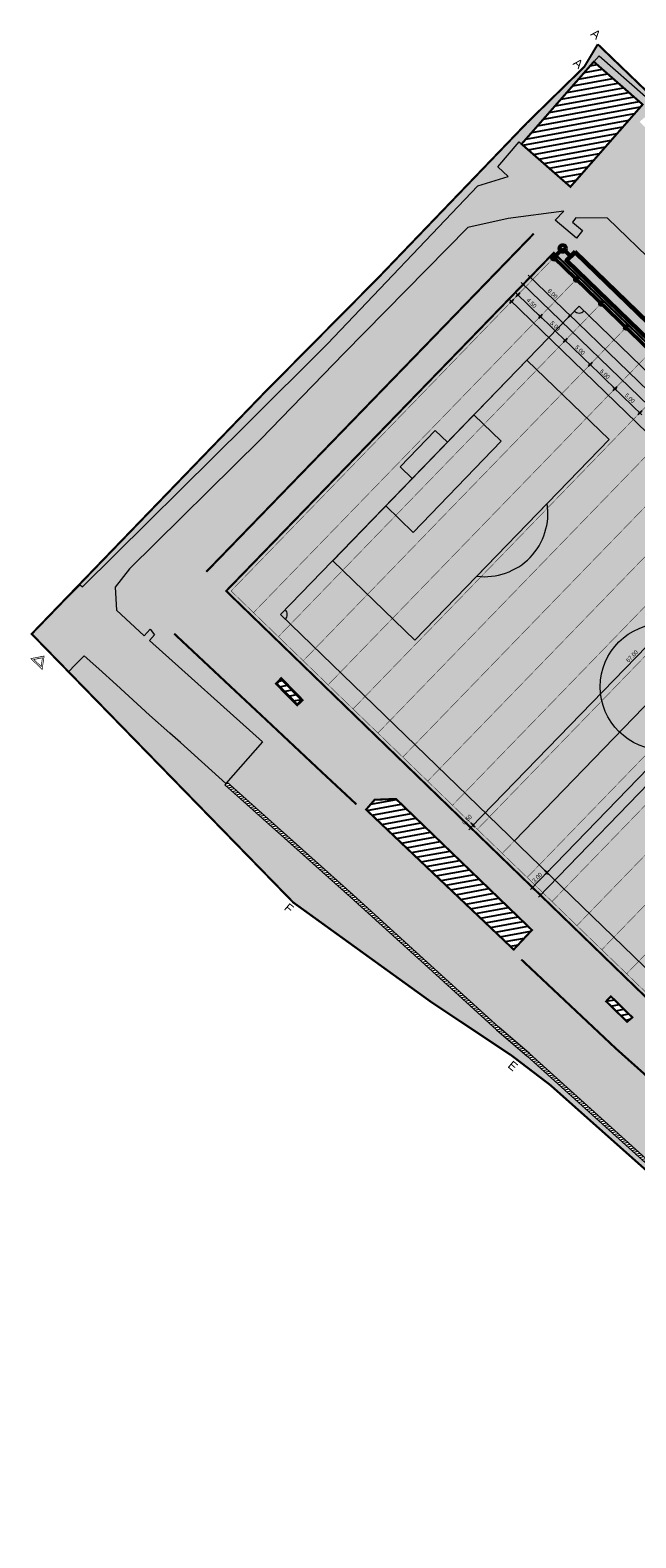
# Model space of a CAD drawing. Header units: metres. Extents: x 7426999 to 7429100, y 5539936 to 5541998.
# Tile 1 of 15: x 7427172 to 7427260, y 5541238 to 5541456. Entities that reach past the tile are written whole.
import ezdxf

# ---------------------------------------------------------------- set-up
doc = ezdxf.new("R2010")
doc.units = ezdxf.units.M
doc.header["$PDSIZE"] = 0.75
for name, pattern in [('CONTINOUS', [0]), ('DASHED', [0.75, 0.5, -0.25]), ('DASHED2', [0.375, 0.25, -0.125])]:
    doc.linetypes.add(name, pattern=pattern)
doc.layers.get('0').update_dxf_attribs({"linetype": 'CONTINUOUS'})
doc.layers.get('Defpoints').update_dxf_attribs({"linetype": 'CONTINUOUS'})
for name, color, linetype, lineweight in [('__OPISY', 7, 'CONTINUOUS', 5), ('_PZT_NAWIERZCHNIE_L', 7, 'CONTINUOUS', 9), ('A_boisko_L', 67, 'CONTINUOUS', 9), ('A_drenaż', 6, 'DASHED', 9), ('A_granica terenu do wniosku o ULICP', 151, 'DASHED2', 40), ('A_mur oporowy', 2, 'CONTINUOUS', 9), ('A_teren podlegający przekształceniu', 1, 'DASHED2', 70), ('A_WYMIAROWANIE', 255, 'CONTINUOUS', 0), ('A_WYMIAROWANIE_drenaż', 4, 'CONTINUOUS', 0)]:
    doc.layers.add(name, color=color, linetype=linetype, lineweight=lineweight)
doc.layers.add('__SANITARNE', color=104, linetype='CONTINUOUS')
doc.layers.add('A_inne obiekty infrastruktury boiska', color=33, linetype='CONTINUOUS')
for name, color, linetype, lineweight, transparency in [('A_boisko_H', 67, 'CONTINUOUS', 9, 0.5), ('A_chodniki_H', 253, 'CONTINUOUS', 9, 0.3), ('A_tereny zielone', 63, 'CONTINUOUS', 9, 0.7)]:
    doc.layers.add(name, color=color, linetype=linetype, lineweight=lineweight, transparency=transparency)
for name, color, linetype, lineweight, true_color in [('A_piłkochwyty nowoprojektowane', 7, 'DASHED2', 9, 0x1384f3), ('A_piłkochwyty wymiana', 7, 'DASHED2', 9, 0xed84ff), ('IS_KD_inst_wewn', 7, 'CONTINOUS', 50, 0x00c431)]:
    doc.layers.add(name, color=color, linetype=linetype, lineweight=lineweight, true_color=true_color)
doc.styles.add('Arial', font='arial.ttf')
doc.styles.add('century gothic', font='GOTHIC.TTF')
doc.dimstyles.new('DUO PZT', dxfattribs={"dimtxt": 0.6, "dimasz": 0.4, "dimexe": 0.4, "dimexo": 0, "dimgap": 0, "dimtad": 0, "dimrnd": 0.05, "dimzin": 1, "dimdsep": 46, "dimtxsty": 'century gothic', "dimblk1": 'ARCHTICK', "dimblk2": 'ARCHTICK', "dimsah": 1, "dimcen": 0, "dimdle": 0.4, "dimclrd": 256, "dimclre": 256, "dimclrt": 7, "dimazin": 0, "dimtfac": 1, "dimtmove": 0, "dimatfit": 3, "dimldrblk": 'ARCHTICK', "dimfxl": 0.4, "dimfxlon": 1, "dimtvp": 0.8, "dimtolj": 1, "dimlwd": 15, "dimarcsym": 0})
pattern_1 = [(10.3329, (7427118.9615, 5541381.5784), (-0.1423725, 0.780877), [])]

# ---------------------------------------------------------------- blocks, each defined once
blk = doc.blocks.new('_ArchTick')
at = {"color": 0, "const_width": 0.15}
blk.add_lwpolyline([(-0.5, -0.5), (0.5, 0.5)], dxfattribs=at)
blk = doc.blocks.new('*D15')
at = {"layer": 'A_WYMIAROWANIE', "lineweight": 15, "transparency": 16777216}
blk.add_line((7427293.7, 5541379.82), (7427245.84, 5541330.39), dxfattribs=at)
at = {"layer": 'A_WYMIAROWANIE', "lineweight": -2, "transparency": 16777216}
for p, q in [((7427293.42, 5541379.53), (7427293.71, 5541379.25)), ((7427245.83, 5541330.95), (7427246.41, 5541330.39))]:
    blk.add_line(p, q, dxfattribs=at)
at = {"layer": 'Defpoints', "color": 0, "transparency": 16777216}
for p in [(7427293.42, 5541379.53), (7427240.08, 5541336.52), (7427246.12, 5541330.67)]:
    blk.add_point(p, dxfattribs=at)
at = {"layer": 'A_WYMIAROWANIE', "lineweight": 15, "transparency": 16777216, "xscale": 0.4, "yscale": 0.4, "zscale": 0.4}
for p, rotation in [((7427293.42, 5541379.53), 45.92908439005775), ((7427246.12, 5541330.67), 225.9290843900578)]:
    blk.add_blockref('_ArchTick', p, dxfattribs=dict(at, rotation=rotation))
at = {"layer": 'A_WYMIAROWANIE', "color": 7, "transparency": 16777216, "insert": (7427269.41, 5541355.45), "char_height": 0.6, "attachment_point": 5, "rotation": 45.9291, "style": 'century gothic'}
blk.add_mtext('\\A1;68.00', dxfattribs=at)
blk = doc.blocks.new('*D17')
at = {"layer": 'A_WYMIAROWANIE', "lineweight": 15, "transparency": 16777216}
blk.add_line((7427290.48, 5541378.76), (7427246.8, 5541333.63), dxfattribs=at)
at = {"layer": 'A_WYMIAROWANIE', "lineweight": -2, "transparency": 16777216}
for p, q in [((7427290.48, 5541378.19), (7427289.91, 5541378.75)), ((7427247.36, 5541333.64), (7427246.79, 5541334.2))]:
    blk.add_line(p, q, dxfattribs=at)
at = {"layer": 'Defpoints', "color": 0, "transparency": 16777216}
for p in [(7427291.33, 5541377.37), (7427247.07, 5541333.92), (7427248.21, 5541332.83)]:
    blk.add_point(p, dxfattribs=at)
at = {"layer": 'A_WYMIAROWANIE', "lineweight": 15, "transparency": 16777216, "xscale": 0.4, "yscale": 0.4, "zscale": 0.4}
for p, rotation in [((7427290.2, 5541378.47), 45.92908439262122), ((7427247.07, 5541333.92), 225.9290843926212)]:
    blk.add_blockref('_ArchTick', p, dxfattribs=dict(at, rotation=rotation))
at = {"layer": 'A_WYMIAROWANIE', "color": 7, "transparency": 16777216, "insert": (7427268.27, 5541356.55), "char_height": 0.6, "attachment_point": 5, "rotation": 45.9291, "style": 'century gothic'}
blk.add_mtext('\\A1;62.00', dxfattribs=at)
blk = doc.blocks.new('*D18')
at = {"layer": 'A_WYMIAROWANIE', "lineweight": 15, "transparency": 16777216}
blk.add_line((7427247.35, 5541334.21), (7427244.71, 5541331.48), dxfattribs=at)
at = {"layer": 'A_WYMIAROWANIE', "lineweight": -2, "transparency": 16777216}
for p, q in [((7427247.36, 5541333.64), (7427246.79, 5541334.2)), ((7427245.28, 5541331.49), (7427244.7, 5541332.05))]:
    blk.add_line(p, q, dxfattribs=at)
at = {"layer": 'Defpoints', "color": 0, "transparency": 16777216}
for p in [(7427244.99, 5541331.77), (7427248.21, 5541332.83), (7427246.12, 5541330.67)]:
    blk.add_point(p, dxfattribs=at)
at = {"layer": 'A_WYMIAROWANIE', "lineweight": 15, "transparency": 16777216, "xscale": 0.4, "yscale": 0.4, "zscale": 0.4}
for p, rotation in [((7427247.07, 5541333.92), 45.92908439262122), ((7427244.99, 5541331.77), 225.9290843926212)]:
    blk.add_blockref('_ArchTick', p, dxfattribs=dict(at, rotation=rotation))
at = {"layer": 'A_WYMIAROWANIE', "color": 7, "transparency": 16777216, "insert": (7427245.67, 5541333.2), "char_height": 0.6, "attachment_point": 5, "rotation": 45.9291, "style": 'century gothic'}
blk.add_mtext('\\A1;3.00', dxfattribs=at)
blk = doc.blocks.new('*D26')
at = {"layer": 'A_WYMIAROWANIE', "lineweight": 15, "transparency": 16777216}
blk.add_line((7427244.38, 5541420.23), (7427250.7, 5541414.11), dxfattribs=at)
at = {"layer": 'A_WYMIAROWANIE', "lineweight": -2, "transparency": 16777216}
for p, q in [((7427244.68, 5541419.97), (7427244.39, 5541419.67)), ((7427250.43, 5541414.4), (7427250.13, 5541414.1))]:
    blk.add_line(p, q, dxfattribs=at)
at = {"layer": 'Defpoints', "color": 0, "transparency": 16777216}
for p in [(7427244.68, 5541419.97), (7427250.41, 5541414.39), (7427250.43, 5541414.4)]:
    blk.add_point(p, dxfattribs=at)
at = {"layer": 'A_WYMIAROWANIE', "lineweight": 15, "transparency": 16777216, "xscale": 0.4, "yscale": 0.4, "zscale": 0.4}
for p, rotation in [((7427244.66, 5541419.95), 135.929084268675), ((7427250.41, 5541414.39), 315.929084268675)]:
    blk.add_blockref('_ArchTick', p, dxfattribs=dict(at, rotation=rotation))
at = {"layer": 'A_WYMIAROWANIE', "color": 7, "transparency": 16777216, "insert": (7427247.89, 5541417.53), "char_height": 0.6, "attachment_point": 5, "rotation": 315.9291, "style": 'century gothic'}
blk.add_mtext('\\A1;8.00', dxfattribs=at)
blk = doc.blocks.new('*D27')
at = {"layer": 'A_WYMIAROWANIE', "lineweight": 15, "transparency": 16777216}
blk.add_line((7427250.13, 5541414.67), (7427318.24, 5541348.73), dxfattribs=at)
at = {"layer": 'A_WYMIAROWANIE', "lineweight": -2, "transparency": 16777216}
for p, q in [((7427250.43, 5541414.4), (7427250.13, 5541414.1)), ((7427318.23, 5541349.29), (7427317.68, 5541348.72))]:
    blk.add_line(p, q, dxfattribs=at)
at = {"layer": 'Defpoints', "color": 0, "transparency": 16777216}
for p in [(7427250.43, 5541414.4), (7427317.95, 5541349), (7427319.25, 5541350.34)]:
    blk.add_point(p, dxfattribs=at)
at = {"layer": 'A_WYMIAROWANIE', "lineweight": 15, "transparency": 16777216, "xscale": 0.4, "yscale": 0.4, "zscale": 0.4}
for p, rotation in [((7427250.41, 5541414.39), 135.9290842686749), ((7427317.95, 5541349), 315.9290842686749)]:
    blk.add_blockref('_ArchTick', p, dxfattribs=dict(at, rotation=rotation))
at = {"layer": 'A_WYMIAROWANIE', "color": 7, "transparency": 16777216, "insert": (7427284.53, 5541382.06), "char_height": 0.6, "attachment_point": 5, "rotation": 315.9291, "style": 'century gothic'}
blk.add_mtext('\\A1;94.00', dxfattribs=at)
blk = doc.blocks.new('boisko 110x68')
at = {"linetype": 'DASHED', "ltscale": 5}
blk.add_lwpolyline([(0, 0), (110, 0), (110, 68), (0, 68)], close=True, dxfattribs=at)
for points in [[(8, 3), (102, 3), (102, 65), (8, 65)], [(24.5, 54.17), (8, 54.17), (8, 13.85), (24.5, 13.85)], [(8, 43.17), (13.5, 43.17), (13.5, 24.85), (8, 24.85)], [(5.56, 30.35), (8, 30.35), (8, 37.67), (5.56, 37.67)]]:
    blk.add_lwpolyline(points, close=True)
blk.add_lwpolyline([(55, 2.94), (55, 65)])
blk.add_lwpolyline([(24.5, 41.32), (24.5, 26.7, 0.499146)], format="xyb", close=True)
blk.add_circle((55, 34.01), 9.15)
for centre, start, end in [((8, 65), 270, 0), ((8, 3), 0, 90)]:
    blk.add_arc(centre, 0.982, start, end)
blk = doc.blocks.new('bosiko 110x68')
at = {"layer": 'A_drenaż', "ltscale": 3, "const_width": 0.06}
blk.add_lwpolyline([(0.5, 0.5), (109.5, 0.5), (109.5, 67.5), (0.5, 67.5)], close=True, dxfattribs=at)
for points in [[(5, 67.5), (5, 0.5)], [(10, 67.5), (10, 0.5)], [(15, 67.5), (15, 0.5)], [(20, 67.5), (20, 0.5)], [(25, 67.5), (25, 0.5)], [(30, 67.5), (30, 0.5)], [(35, 67.5), (35, 0.5)], [(40, 67.5), (40, 0.5)], [(45, 67.5), (45, 0.5)], [(50, 67.5), (50, 0.5)], [(55, 67.5), (55, 0.5)], [(60, 67.5), (60, 0.5)], [(65, 67.5), (65, 0.5)], [(70, 67.5), (70, 0.5)], [(75, 67.5), (75, 0.5)], [(80, 67.5), (80, 0.5)]]:
    blk.add_lwpolyline(points, dxfattribs=at)
blk = doc.blocks.new('*D33')
at = {"layer": 'A_WYMIAROWANIE', "lineweight": 15, "transparency": 16777216}
blk.add_line((7427243.35, 5541419.16), (7427322.96, 5541342.1), dxfattribs=at)
at = {"layer": 'A_WYMIAROWANIE', "lineweight": -2, "transparency": 16777216}
for p, q in [((7427243.92, 5541419.17), (7427243.36, 5541418.6)), ((7427322.95, 5541342.66), (7427322.39, 5541342.09))]:
    blk.add_line(p, q, dxfattribs=at)
at = {"layer": 'Defpoints', "color": 0, "transparency": 16777216}
for p in [(7427244.67, 5541419.95), (7427322.67, 5541342.38), (7427323.7, 5541343.44)]:
    blk.add_point(p, dxfattribs=at)
at = {"layer": 'A_WYMIAROWANIE', "lineweight": 15, "transparency": 16777216, "xscale": 0.4, "yscale": 0.4, "zscale": 0.4}
for p, rotation in [((7427243.64, 5541418.89), 135.929084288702), ((7427322.67, 5541342.38), 315.929084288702)]:
    blk.add_blockref('_ArchTick', p, dxfattribs=dict(at, rotation=rotation))
at = {"layer": 'A_WYMIAROWANIE', "color": 7, "transparency": 16777216, "insert": (7427283.51, 5541380.99), "char_height": 0.6, "attachment_point": 5, "rotation": 315.9291, "style": 'century gothic'}
blk.add_mtext('\\A1;110.00', dxfattribs=at)
blk = doc.blocks.new('*D35')
at = {"layer": 'A_WYMIAROWANIE_drenaż', "lineweight": 15, "transparency": 16777216}
blk.add_line((7427245.83, 5541414.53), (7427249.99, 5541410.5), dxfattribs=at)
at = {"layer": 'A_WYMIAROWANIE_drenaż', "lineweight": -2, "transparency": 16777216}
for p, q in [((7427246.39, 5541414.54), (7427245.84, 5541413.97)), ((7427249.98, 5541411.06), (7427249.43, 5541410.49))]:
    blk.add_line(p, q, dxfattribs=at)
at = {"layer": 'Defpoints', "color": 0, "transparency": 16777216}
for p in [(7427251.65, 5541419.97), (7427255.24, 5541416.49), (7427249.71, 5541410.78)]:
    blk.add_point(p, dxfattribs=at)
at = {"layer": 'A_WYMIAROWANIE_drenaż', "lineweight": 15, "transparency": 16777216, "xscale": 0.4, "yscale": 0.4, "zscale": 0.4}
for p, rotation in [((7427246.11, 5541414.25), 135.9231461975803), ((7427249.71, 5541410.78), 315.9231461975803)]:
    blk.add_blockref('_ArchTick', p, dxfattribs=dict(at, rotation=rotation))
at = {"layer": 'A_WYMIAROWANIE_drenaż', "color": 7, "transparency": 16777216, "insert": (7427248.26, 5541412.88), "char_height": 0.6, "attachment_point": 5, "rotation": 315.9231, "style": 'century gothic'}
blk.add_mtext('\\A1;5.00', dxfattribs=at)
blk = doc.blocks.new('*D36')
at = {"layer": 'A_WYMIAROWANIE_drenaż', "lineweight": 15, "transparency": 16777216}
blk.add_line((7427249.42, 5541411.05), (7427253.59, 5541407.02), dxfattribs=at)
at = {"layer": 'A_WYMIAROWANIE_drenaż', "lineweight": -2, "transparency": 16777216}
for p, q in [((7427249.98, 5541411.06), (7427249.43, 5541410.49)), ((7427253.58, 5541407.59), (7427253.02, 5541407.01))]:
    blk.add_line(p, q, dxfattribs=at)
at = {"layer": 'Defpoints', "color": 0, "transparency": 16777216}
for p in [(7427255.24, 5541416.49), (7427258.83, 5541413.01), (7427253.3, 5541407.3)]:
    blk.add_point(p, dxfattribs=at)
at = {"layer": 'A_WYMIAROWANIE_drenaż', "lineweight": 15, "transparency": 16777216, "xscale": 0.4, "yscale": 0.4, "zscale": 0.4}
for p, rotation in [((7427249.71, 5541410.78), 135.9231461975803), ((7427253.3, 5541407.3), 315.9231461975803)]:
    blk.add_blockref('_ArchTick', p, dxfattribs=dict(at, rotation=rotation))
at = {"layer": 'A_WYMIAROWANIE_drenaż', "color": 7, "transparency": 16777216, "insert": (7427251.85, 5541409.4), "char_height": 0.6, "attachment_point": 5, "rotation": 315.9231, "style": 'century gothic'}
blk.add_mtext('\\A1;5.00', dxfattribs=at)
blk = doc.blocks.new('*D37')
at = {"layer": 'A_WYMIAROWANIE_drenaż', "lineweight": 15, "transparency": 16777216}
blk.add_line((7427253.01, 5541407.58), (7427257.18, 5541403.54), dxfattribs=at)
at = {"layer": 'A_WYMIAROWANIE_drenaż', "lineweight": -2, "transparency": 16777216}
for p, q in [((7427253.58, 5541407.59), (7427253.02, 5541407.01)), ((7427257.17, 5541404.11), (7427256.61, 5541403.53))]:
    blk.add_line(p, q, dxfattribs=at)
at = {"layer": 'Defpoints', "color": 0, "transparency": 16777216}
for p in [(7427258.83, 5541413.01), (7427262.42, 5541409.54), (7427256.89, 5541403.82)]:
    blk.add_point(p, dxfattribs=at)
at = {"layer": 'A_WYMIAROWANIE_drenaż', "lineweight": 15, "transparency": 16777216, "xscale": 0.4, "yscale": 0.4, "zscale": 0.4}
for p, rotation in [((7427253.3, 5541407.3), 135.9231461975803), ((7427256.89, 5541403.82), 315.9231461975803)]:
    blk.add_blockref('_ArchTick', p, dxfattribs=dict(at, rotation=rotation))
at = {"layer": 'A_WYMIAROWANIE_drenaż', "color": 7, "transparency": 16777216, "insert": (7427255.44, 5541405.92), "char_height": 0.6, "attachment_point": 5, "rotation": 315.9231, "style": 'century gothic'}
blk.add_mtext('\\A1;5.00', dxfattribs=at)
blk = doc.blocks.new('*D38')
at = {"layer": 'A_WYMIAROWANIE_drenaż', "lineweight": 15, "transparency": 16777216}
blk.add_line((7427256.6, 5541404.1), (7427260.77, 5541400.06), dxfattribs=at)
at = {"layer": 'A_WYMIAROWANIE_drenaż', "lineweight": -2, "transparency": 16777216}
for p, q in [((7427257.17, 5541404.11), (7427256.61, 5541403.53)), ((7427260.76, 5541400.63), (7427260.2, 5541400.05))]:
    blk.add_line(p, q, dxfattribs=at)
at = {"layer": 'Defpoints', "color": 0, "transparency": 16777216}
for p in [(7427262.42, 5541409.54), (7427266.08, 5541406.12), (7427260.48, 5541400.34)]:
    blk.add_point(p, dxfattribs=at)
at = {"layer": 'A_WYMIAROWANIE_drenaż', "lineweight": 15, "transparency": 16777216, "xscale": 0.4, "yscale": 0.4, "zscale": 0.4}
for p, rotation in [((7427256.89, 5541403.82), 135.9231461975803), ((7427260.48, 5541400.34), 315.9231461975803)]:
    blk.add_blockref('_ArchTick', p, dxfattribs=dict(at, rotation=rotation))
at = {"layer": 'A_WYMIAROWANIE_drenaż', "color": 7, "transparency": 16777216, "insert": (7427259.04, 5541402.44), "char_height": 0.6, "attachment_point": 5, "rotation": 315.9231, "style": 'century gothic'}
blk.add_mtext('\\A1;5.00', dxfattribs=at)
blk = doc.blocks.new('*D56')
at = {"layer": 'A_WYMIAROWANIE_drenaż', "lineweight": 15, "transparency": 16777216}
blk.add_line((7427283.3, 5541389.19), (7427236.14, 5541340.47), dxfattribs=at)
at = {"layer": 'A_WYMIAROWANIE_drenaż', "lineweight": -2, "transparency": 16777216}
for p, q in [((7427283.31, 5541388.62), (7427282.73, 5541389.18)), ((7427236.71, 5541340.48), (7427236.13, 5541341.04))]:
    blk.add_line(p, q, dxfattribs=at)
at = {"layer": 'Defpoints', "color": 0, "transparency": 16777216}
for p in [(7427291.94, 5541380.27), (7427236.42, 5541340.76), (7427237.03, 5541340.17)]:
    blk.add_point(p, dxfattribs=at)
at = {"layer": 'A_WYMIAROWANIE_drenaż', "lineweight": 15, "transparency": 16777216, "xscale": 0.4, "yscale": 0.4, "zscale": 0.4}
for p, rotation in [((7427283.02, 5541388.9), 45.92908428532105), ((7427236.42, 5541340.76), 225.9290842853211)]:
    blk.add_blockref('_ArchTick', p, dxfattribs=dict(at, rotation=rotation))
at = {"layer": 'A_WYMIAROWANIE_drenaż', "color": 7, "transparency": 16777216, "insert": (7427259.36, 5541365.18), "char_height": 0.6, "attachment_point": 5, "rotation": 45.9291, "style": 'century gothic'}
blk.add_mtext('\\A1;67.00', dxfattribs=at)
blk = doc.blocks.new('*D57')
at = {"layer": 'A_WYMIAROWANIE_drenaż', "lineweight": 15, "transparency": 16777216}
blk.add_line((7427236.7, 5541341.05), (7427235.79, 5541340.11), dxfattribs=at)
at = {"layer": 'A_WYMIAROWANIE_drenaż', "lineweight": -2, "transparency": 16777216}
for p, q in [((7427236.36, 5541340.12), (7427235.79, 5541340.68)), ((7427236.71, 5541340.48), (7427236.13, 5541341.04))]:
    blk.add_line(p, q, dxfattribs=at)
at = {"layer": 'Defpoints', "color": 0, "transparency": 16777216}
for p in [(7427236.07, 5541340.4), (7427237.03, 5541340.17), (7427236.68, 5541339.81)]:
    blk.add_point(p, dxfattribs=at)
at = {"layer": 'A_WYMIAROWANIE_drenaż', "lineweight": 15, "transparency": 16777216, "xscale": 0.4, "yscale": 0.4, "zscale": 0.4}
for p, rotation in [((7427236.07, 5541340.4), 225.9290842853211), ((7427236.42, 5541340.76), 45.92908428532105)]:
    blk.add_blockref('_ArchTick', p, dxfattribs=dict(at, rotation=rotation))
at = {"layer": 'A_WYMIAROWANIE_drenaż', "color": 7, "transparency": 16777216, "insert": (7427235.52, 5541341.58), "char_height": 0.6, "attachment_point": 5, "rotation": 45.9291, "style": 'century gothic'}
blk.add_mtext('\\A1;0.50', dxfattribs=at)
blk = doc.blocks.new('*D58')
at = {"layer": 'A_WYMIAROWANIE_drenaż', "lineweight": 15, "transparency": 16777216}
blk.add_line((7427246.4, 5541413.98), (7427242.59, 5541417.66), dxfattribs=at)
at = {"layer": 'A_WYMIAROWANIE_drenaż', "lineweight": -2, "transparency": 16777216}
for p, q in [((7427243.16, 5541417.67), (7427242.6, 5541417.1)), ((7427246.39, 5541414.54), (7427245.84, 5541413.97))]:
    blk.add_line(p, q, dxfattribs=at)
at = {"layer": 'Defpoints', "color": 0, "transparency": 16777216}
for p in [(7427248.07, 5541422.74), (7427251.65, 5541419.97), (7427242.88, 5541417.39)]:
    blk.add_point(p, dxfattribs=at)
at = {"layer": 'A_WYMIAROWANIE_drenaż', "lineweight": 15, "transparency": 16777216, "xscale": 0.4, "yscale": 0.4, "zscale": 0.4}
for p, rotation in [((7427242.88, 5541417.39), 135.9231461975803), ((7427246.11, 5541414.25), 315.9231461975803)]:
    blk.add_blockref('_ArchTick', p, dxfattribs=dict(at, rotation=rotation))
at = {"layer": 'A_WYMIAROWANIE_drenaż', "color": 7, "transparency": 16777216, "insert": (7427244.85, 5541416.18), "char_height": 0.6, "attachment_point": 5, "rotation": 315.9231, "style": 'century gothic'}
blk.add_mtext('\\A1;4.50', dxfattribs=at)
blk = doc.blocks.new('*D60')
at = {"layer": 'A_WYMIAROWANIE_drenaż', "lineweight": 15, "transparency": 16777216}
blk.add_line((7427241.65, 5541416.69), (7427320.54, 5541340.32), dxfattribs=at)
at = {"layer": 'A_WYMIAROWANIE_drenaż', "lineweight": -2, "transparency": 16777216}
for p, q in [((7427242.22, 5541416.7), (7427241.66, 5541416.13)), ((7427320.53, 5541340.89), (7427319.98, 5541340.31))]:
    blk.add_line(p, q, dxfattribs=at)
at = {"layer": 'Defpoints', "color": 0, "transparency": 16777216}
for p in [(7427248.07, 5541422.74), (7427326.38, 5541346.92), (7427320.25, 5541340.6)]:
    blk.add_point(p, dxfattribs=at)
at = {"layer": 'A_WYMIAROWANIE_drenaż', "lineweight": 15, "transparency": 16777216, "xscale": 0.4, "yscale": 0.4, "zscale": 0.4}
for p, rotation in [((7427241.94, 5541416.41), 135.9290842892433), ((7427320.25, 5541340.6), 315.9290842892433)]:
    blk.add_blockref('_ArchTick', p, dxfattribs=dict(at, rotation=rotation))
at = {"layer": 'A_WYMIAROWANIE_drenaż', "color": 7, "transparency": 16777216, "insert": (7427281.45, 5541378.87), "char_height": 0.6, "attachment_point": 5, "rotation": 315.9291, "style": 'century gothic'}
blk.add_mtext('\\A1;109.00', dxfattribs=at)
blk = doc.blocks.new('zbiornik 2024.12.09 v2')
at = {"layer": 'IS_KD_inst_wewn'}
for p, q in [((-51.99, 52.77), (-50.41, 52.77)), ((-51.99, 50.92), (-51.99, 52.77)), ((2.52, 50.92), (-51.99, 50.92))]:
    blk.add_line(p, q, dxfattribs=at)
at = {"layer": 'IS_KD_inst_wewn', "ltscale": 7}
for points in [[(-50.41, 53.69), (-50.41, 51.85), (49.83, 51.85), (49.83, 53.69)], [(-50.29, 53.57), (-50.29, 51.97), (49.71, 51.97), (49.71, 53.57)]]:
    blk.add_lwpolyline(points, close=True, dxfattribs=at)
at = {"layer": 'IS_KD_inst_wewn'}
for centre, radius in [((-51.98, 52.77), 0.5), ((-51.98, 50.92), 0.3), ((-47.48, 50.92), 0.212), ((-42.48, 50.92), 0.212), ((-37.48, 50.92), 0.212)]:
    blk.add_circle(centre, radius, dxfattribs=at)

msp = doc.modelspace()

# ---------------------------------------------------------------- hatches: boundary and pattern name
at = {"layer": 'A_boisko_H'}
h = msp.add_hatch(dxfattribs=at)
h.set_pattern_fill('SITEWORK_GRASS', color=256, angle=9, pattern_type=2)
h.set_pattern_definition([(55.3329, (7427119.65196, 5541382.3018), (-0.179367, 0.9837822), [0.1875, -1.2267136]), (10.3329, (7427119.652, 5541382.3018), (-0.179367, 0.9837822), [0.1875, -0.8125]), (100.3329, (7427119.652, 5541382.3018), (-0.9837822, -0.179367), [0.1875, -0.8125])])
h.paths.add_polyline_path([(7427327.086, 5541346.936), (7427248.054, 5541423.446), (7427200.751, 5541374.594), (7427279.789, 5541298.079)])
at = {"layer": 'A_chodniki_H'}
h = msp.add_hatch(dxfattribs=at)
h.set_pattern_fill('GENERAL_HEXAGON', color=256, scale=1.5, angle=-57.69533, pattern_type=2)
h.set_pattern_definition([(258.63756, (7427116.40293, 5541359.69487), (0.3183944, -0.0639824), [0.1875, -0.375]), (18.63756, (7427116.40293, 5541359.69487), (-0.10378683, 0.30772885), [0.1875, -0.375]), (318.63756, (7427116.366, 5541359.51105), (0.2146076, 0.24374645), [0.1875, -0.375])])
h.paths.add_polyline_path([(7427312.886, 5541243.296), (7427314.75, 5541243.25), (7427316.18, 5541243.72), (7427317.84, 5541244.85), (7427319.57, 5541246.44), (7427317.72, 5541248.3), (7427321.012, 5541251.355), (7427321.378, 5541251.695), (7427321.745, 5541252.036), (7427322.112, 5541252.376), (7427328.58, 5541258.61), (7427330.09, 5541260.41), (7427323.12, 5541267.86), (7427325.08, 5541269.7), (7427298.49, 5541297.32), (7427342.95, 5541340.01), (7427328.68, 5541353.98), (7427312.44, 5541369.59), (7427298.73, 5541382.85), (7427277.779, 5541403.101), (7427277.72, 5541407.27), (7427262.97, 5541421.54), (7427255.82, 5541428.46), (7427251.26, 5541428.48), (7427250.75, 5541427.87), (7427252.19, 5541426.68), (7427251.32, 5541425.57), (7427248.26, 5541428.16), (7427249.5, 5541429.45), (7427241.49, 5541428.41), (7427235.67, 5541427.08), (7427217.81, 5541408.93), (7427205.72, 5541396.49), (7427186.78, 5541377.78), (7427184.71, 5541375.16), (7427184.92, 5541371.82), (7427188.92, 5541368.13), (7427189.77, 5541369.07), (7427190.38, 5541368.24), (7427189.68, 5541367.45), (7427205.99, 5541352.83), (7427200.71, 5541346.78), (7427194.13, 5541352.7), (7427192.59, 5541354.04), (7427189.686, 5541356.68), (7427184.913, 5541361.02), (7427182.35, 5541363.35), (7427180.22, 5541365.25), (7427178.93, 5541363.93), (7427177.975, 5541362.933), (7427172.66, 5541368.39), (7427174.622, 5541370.425), (7427179.64, 5541375.47), (7427179.98, 5541375.21), (7427203.65, 5541398.59), (7427215.39, 5541410.29), (7427237.09, 5541433.1), (7427241.49, 5541434.47), (7427239.97, 5541435.86), (7427243.069, 5541439.459), (7427250.46, 5541432.98), (7427260.89, 5541444.87), (7427253.84, 5541451.05), (7427254.6, 5541451.9), (7427261.31, 5541446.04), (7427262.182, 5541446.098), (7427263.413, 5541444.916), (7427260.46, 5541442.38), (7427270.14, 5541432.76), (7427262.8, 5541425.24), (7427261.75, 5541424.2), (7427269.12, 5541416.97), (7427269.89, 5541416.27), (7427277.41, 5541408.96), (7427279.16, 5541407.3), (7427279.18, 5541403.15), (7427299.43, 5541383.63), (7427313.14, 5541370.37), (7427329.45, 5541354.65), (7427330.14, 5541355.32), (7427333.2, 5541352.27), (7427333.96, 5541352.05), (7427344.66, 5541341.63), (7427352.19, 5541348.62), (7427363.83, 5541336.54), (7427365.08, 5541337.79), (7427379.36, 5541322.8), (7427380.25, 5541322.03), (7427381.81, 5541321.37), (7427383.48, 5541321.65), (7427384.86, 5541322.51), (7427386.39, 5541323.91), (7427400.33, 5541309.31), (7427386.58, 5541294.57), (7427384.85, 5541296.39), (7427364.25, 5541276.73), (7427350.51, 5541263.66), (7427352.26, 5541261.86), (7427341.9, 5541251.93), (7427338.44, 5541255.52), (7427336.85, 5541254), (7427335.07, 5541252.64), (7427326.5, 5541247.52), (7427320.48, 5541241.81), (7427319.15, 5541240.43), (7427318.49, 5541238.43), (7427318.546, 5541237.821)])
h.paths.add_polyline_path([(7427348.56, 5541343.21), (7427374.12, 5541316.56), (7427373.58, 5541316.05), (7427373.09, 5541316.57), (7427371.44, 5541315.01), (7427371.94, 5541314.48), (7427371.41, 5541313.98), (7427370.92, 5541314.51), (7427369.27, 5541312.95), (7427371.954, 5541310.144), (7427376.93, 5541304.94), (7427337.53, 5541267.44), (7427337.19, 5541267.77), (7427339.16, 5541269.65), (7427331.87, 5541277.15), (7427330.23, 5541275.6), (7427330.76, 5541275.04), (7427330.229, 5541274.539), (7427329.71, 5541275.09), (7427328.06, 5541273.52), (7427328.58, 5541272.97), (7427328.05, 5541272.46), (7427327.53, 5541273.01), (7427325.88, 5541271.45), (7427326.42, 5541270.89), (7427325.87, 5541270.38), (7427300.32, 5541297.07), (7427300.86, 5541297.58), (7427301.361, 5541297.051), (7427303.061, 5541298.659), (7427302.531, 5541299.221), (7427303.049, 5541299.711), (7427303.57, 5541299.16), (7427305.22, 5541300.73), (7427304.69, 5541301.3), (7427305.2, 5541301.78), (7427305.72, 5541301.23), (7427307.37, 5541302.8), (7427306.85, 5541303.36), (7427307.37, 5541303.85), (7427307.88, 5541303.31), (7427309.56, 5541304.89), (7427309.02, 5541305.45), (7427309.55, 5541305.95), (7427310.09, 5541305.39), (7427311.73, 5541306.95), (7427311.18, 5541307.52), (7427311.71, 5541308.03), (7427312.26, 5541307.45), (7427313.89, 5541309), (7427313.36, 5541309.56), (7427313.89, 5541310.06), (7427314.41, 5541309.51), (7427316.06, 5541311.08), (7427315.53, 5541311.64), (7427316.06, 5541312.15), (7427316.58, 5541311.6), (7427318.22, 5541313.16), (7427317.7, 5541313.72), (7427318.22, 5541314.22), (7427318.75, 5541313.66), (7427320.41, 5541315.24), (7427319.88, 5541315.8), (7427320.4, 5541316.29), (7427320.92, 5541315.74), (7427322.56, 5541317.29), (7427322.02, 5541317.85), (7427322.56, 5541318.36), (7427323.08, 5541317.81), (7427324.73, 5541319.37), (7427324.21, 5541319.92), (7427324.73, 5541320.42), (7427325.25, 5541319.87), (7427326.9, 5541321.44), (7427326.37, 5541322), (7427326.9, 5541322.51), (7427327.43, 5541321.95), (7427329.07, 5541323.51), (7427328.54, 5541324.08), (7427329.06, 5541324.58), (7427329.59, 5541324.03), (7427331.23, 5541325.59), (7427330.7, 5541326.14), (7427331.23, 5541326.64), (7427331.75, 5541326.1), (7427333.39, 5541327.65), (7427332.86, 5541328.2), (7427333.4, 5541328.71), (7427333.92, 5541328.17), (7427335.55, 5541329.71), (7427335.02, 5541330.26), (7427335.55, 5541330.76), (7427336.07, 5541330.21), (7427337.73, 5541331.79), (7427337.2, 5541332.35), (7427337.73, 5541332.84), (7427338.25, 5541332.29), (7427339.88, 5541333.85), (7427339.36, 5541334.4), (7427339.88, 5541334.9), (7427340.39, 5541334.36), (7427342.06, 5541335.94), (7427341.54, 5541336.49), (7427342.05, 5541336.97), (7427342.56, 5541336.43), (7427344.22, 5541338), (7427343.69, 5541338.56), (7427344.21, 5541339.06), (7427344.73, 5541338.52), (7427346.38, 5541340.08), (7427345.85, 5541340.64), (7427346.38, 5541341.14), (7427346.91, 5541340.59), (7427348.55, 5541342.14), (7427348.02, 5541342.7)], flags=16)
h.paths.add_polyline_path([(7427351.57, 5541345.94), (7427362.15, 5541334.94), (7427360.65, 5541333.528), (7427359.66, 5541332.72), (7427349.201, 5541343.629)], flags=16)
h.paths.add_polyline_path([(7427367.98, 5541328.49), (7427369.23, 5541327.62), (7427376.47, 5541320.1), (7427377.44, 5541318.27), (7427377.4, 5541316.06), (7427376.82, 5541314.84), (7427376.01, 5541315.63), (7427373.453, 5541318.311), (7427370.115, 5541321.81), (7427364.079, 5541328.138), (7427365.353, 5541328.772)], flags=16)
h.paths.add_polyline_path([(7427335.79, 5541258.5), (7427333.96, 5541260.42), (7427330.31, 5541256.89), (7427319.57, 5541246.44), (7427323.95, 5541250.54), (7427324.47, 5541250.91), (7427333.98, 5541256.76)], flags=16)
at = {"layer": 'A_inne obiekty infrastruktury boiska'}
h = msp.add_hatch(dxfattribs=at)
h.set_pattern_fill('ANSI31', color=256, scale=0.25, angle=9)
h.set_pattern_definition(pattern_1)
h.paths.add_polyline_path([(7427253.84, 5541451.05), (7427260.89, 5541444.87), (7427250.46, 5541432.98), (7427243.41, 5541439.16)])
h = msp.add_hatch(dxfattribs=at)
h.set_pattern_fill('ANSI31', color=256, scale=0.25, angle=9)
h.set_pattern_definition(pattern_1)
h.paths.add_polyline_path([(7427208.7, 5541361.93), (7427211.709, 5541358.841), (7427211, 5541358.15), (7427208.002, 5541361.208)])
h = msp.add_hatch(dxfattribs=at)
h.set_pattern_fill('ANSI31', color=256, scale=0.25, angle=9)
h.set_pattern_definition(pattern_1)
h.paths.add_polyline_path([(7427220.96, 5541343.02), (7427242.27, 5541322.8), (7427244.9, 5541325.62), (7427225.27, 5541344.56), (7427222.19, 5541344.44)])
h = msp.add_hatch(dxfattribs=at)
h.set_pattern_fill('ANSI31', color=256, scale=0.25, angle=9)
h.set_pattern_definition(pattern_1)
h.paths.add_polyline_path([(7427256.31, 5541316.03), (7427259.4, 5541313), (7427258.65, 5541312.37), (7427255.62, 5541315.32)])
at = {"layer": 'A_mur oporowy'}
h = msp.add_hatch(dxfattribs=at)
h.set_pattern_fill('ANSI31', color=256, scale=0.1, angle=12.47104)
h.set_pattern_definition([(13.80393, (7427116.40293, 5541359.69487), (-0.0757555, 0.30832994), [])])
h.paths.add_polyline_path([(7427256.542, 5541296.284), (7427271.974, 5541282.343), (7427283.434, 5541272.283), (7427296.374, 5541260.713), (7427298.604, 5541258.763), (7427306.203, 5541251.914), (7427314.133, 5541244.814), (7427314.467, 5541245.186), (7427306.537, 5541252.286), (7427298.936, 5541259.137), (7427296.706, 5541261.087), (7427283.766, 5541272.657), (7427272.306, 5541282.717), (7427256.878, 5541296.656), (7427244.535, 5541307.798), (7427240.116, 5541311.597), (7427230.318, 5541320.515), (7427219.057, 5541330.746), (7427200.876, 5541346.967), (7427200.544, 5541346.593), (7427218.723, 5541330.374), (7427229.982, 5541320.145), (7427239.784, 5541311.223), (7427244.205, 5541307.422)])
at = {"layer": 'A_tereny zielone'}
h = msp.add_hatch(color=256, dxfattribs=at)
h.dxf.hatch_style = 1
h.paths.add_polyline_path([(7427172.66, 5541368.39), (7427174.622, 5541370.425), (7427179.64, 5541375.47), (7427179.98, 5541375.21), (7427203.65, 5541398.59), (7427215.39, 5541410.29), (7427237.09, 5541433.1), (7427241.49, 5541434.47), (7427239.97, 5541435.86), (7427243.069, 5541439.459), (7427243.41, 5541439.16), (7427253.84, 5541451.05), (7427254.6, 5541451.9), (7427261.31, 5541446.04), (7427262.182, 5541446.098), (7427259.22, 5541448.94), (7427254.41, 5541453.57), (7427252.46, 5541450.31), (7427244.15, 5541442.18), (7427222.77, 5541419.91), (7427206.1, 5541403.07)])
h = msp.add_hatch(color=256, dxfattribs=at)
h.dxf.hatch_style = 1
h.paths.add_polyline_path([(7427342.95, 5541340.01), (7427328.68, 5541353.98), (7427312.44, 5541369.59), (7427298.73, 5541382.85), (7427277.779, 5541403.101), (7427277.72, 5541407.27), (7427262.97, 5541421.54), (7427255.82, 5541428.46), (7427251.26, 5541428.48), (7427250.75, 5541427.87), (7427252.19, 5541426.68), (7427251.32, 5541425.57), (7427248.26, 5541428.16), (7427249.5, 5541429.45), (7427241.49, 5541428.41), (7427235.67, 5541427.08), (7427217.81, 5541408.93), (7427205.72, 5541396.49), (7427186.78, 5541377.78), (7427184.71, 5541375.16), (7427184.92, 5541371.82), (7427188.92, 5541368.13), (7427189.77, 5541369.07), (7427190.38, 5541368.24), (7427189.68, 5541367.45), (7427205.99, 5541352.83), (7427200.71, 5541346.78), (7427194.13, 5541352.7), (7427192.59, 5541354.04), (7427189.686, 5541356.68), (7427184.913, 5541361.02), (7427182.35, 5541363.35), (7427180.22, 5541365.25), (7427178.93, 5541363.93), (7427177.975, 5541362.933), (7427210.43, 5541329.61), (7427230.33, 5541315.24), (7427241.97, 5541307.49), (7427247.55, 5541303.23), (7427281.57, 5541272.99), (7427305.53, 5541250.41), (7427312.886, 5541243.296), (7427314.75, 5541243.25), (7427316.18, 5541243.72), (7427317.84, 5541244.85), (7427319.57, 5541246.44), (7427317.72, 5541248.3), (7427321.012, 5541251.355), (7427321.378, 5541251.695), (7427321.745, 5541252.036), (7427322.112, 5541252.376), (7427328.58, 5541258.61), (7427330.09, 5541260.41), (7427323.12, 5541267.86), (7427325.08, 5541269.7), (7427298.49, 5541297.32)])
h.paths.add_polyline_path([(7427327.086, 5541346.936), (7427248.054, 5541423.446), (7427200.756, 5541374.589), (7427279.789, 5541298.079)], flags=16)
h.paths.add_polyline_path([(7427208.7, 5541361.93), (7427211.709, 5541358.841), (7427211, 5541358.15), (7427208.002, 5541361.208)], flags=16)
h.paths.add_polyline_path([(7427220.96, 5541343.02), (7427242.27, 5541322.8), (7427244.9, 5541325.62), (7427225.27, 5541344.56), (7427222.19, 5541344.44)], flags=16)
h.paths.add_polyline_path([(7427256.31, 5541316.03), (7427259.4, 5541313), (7427258.65, 5541312.37), (7427255.62, 5541315.32)], flags=16)
h.paths.add_polyline_path([(7427322.406, 5541255.13), (7427322.754, 5541254.77), (7427315.454, 5541247.72), (7427315.106, 5541248.08)], flags=16)
h.paths.add_polyline_path([(7427256.542, 5541296.284), (7427271.974, 5541282.343), (7427283.434, 5541272.283), (7427296.374, 5541260.713), (7427298.604, 5541258.763), (7427306.203, 5541251.914), (7427314.133, 5541244.814), (7427314.467, 5541245.186), (7427306.537, 5541252.286), (7427298.936, 5541259.137), (7427296.706, 5541261.087), (7427283.766, 5541272.657), (7427272.306, 5541282.717), (7427256.878, 5541296.656), (7427244.535, 5541307.798), (7427240.116, 5541311.597), (7427230.318, 5541320.515), (7427219.057, 5541330.746), (7427200.876, 5541346.967), (7427200.544, 5541346.593), (7427218.723, 5541330.374), (7427229.982, 5541320.145), (7427239.784, 5541311.223), (7427244.205, 5541307.422)], flags=16)

# ---------------------------------------------------------------- linework, layer by layer
at = {"layer": '__OPISY', "const_width": 0.1}
for points in [[(7427172.547, 5541364.828), (7427174.453, 5541365.196), (7427174.175, 5541363.275)], [(7427172.965, 5541364.705), (7427174.215, 5541364.947), (7427174.032, 5541363.687)]]:
    msp.add_lwpolyline(points, close=True, dxfattribs=at)
at = {"layer": '_PZT_NAWIERZCHNIE_L'}
msp.add_lwpolyline([(7427262.97, 5541421.54), (7427255.82, 5541428.46), (7427251.26, 5541428.48), (7427250.75, 5541427.87), (7427252.19, 5541426.68), (7427251.32, 5541425.57), (7427248.26, 5541428.16), (7427249.5, 5541429.45), (7427241.49, 5541428.41), (7427235.67, 5541427.08), (7427217.81, 5541408.93), (7427205.72, 5541396.49), (7427186.78, 5541377.78), (7427184.71, 5541375.16), (7427184.92, 5541371.82), (7427188.92, 5541368.13), (7427189.77, 5541369.07), (7427190.38, 5541368.24), (7427189.68, 5541367.45), (7427205.99, 5541352.83), (7427200.71, 5541346.78), (7427194.13, 5541352.7), (7427192.59, 5541354.04), (7427189.686, 5541356.68), (7427184.913, 5541361.02), (7427182.35, 5541363.35), (7427180.22, 5541365.25), (7427178.93, 5541363.93), (7427177.975, 5541362.933), (7427172.66, 5541368.39), (7427174.622, 5541370.425), (7427179.64, 5541375.47), (7427179.98, 5541375.21), (7427203.65, 5541398.59), (7427215.39, 5541410.29), (7427237.09, 5541433.1), (7427241.49, 5541434.47), (7427239.97, 5541435.86), (7427243.069, 5541439.459), (7427250.46, 5541432.98), (7427260.89, 5541444.87), (7427253.84, 5541451.05), (7427254.6, 5541451.9), (7427261.31, 5541446.04)], dxfattribs=at)
msp.add_lwpolyline([(7427262.97, 5541421.54), (7427255.82, 5541428.46), (7427251.26, 5541428.48), (7427250.75, 5541427.87), (7427252.19, 5541426.68), (7427251.32, 5541425.57), (7427248.26, 5541428.16), (7427249.5, 5541429.45), (7427241.49, 5541428.41), (7427235.67, 5541427.08), (7427217.81, 5541408.93), (7427205.72, 5541396.49), (7427186.78, 5541377.78), (7427184.71, 5541375.16), (7427184.92, 5541371.82), (7427188.92, 5541368.13), (7427189.77, 5541369.07), (7427190.38, 5541368.24), (7427189.68, 5541367.45), (7427205.99, 5541352.83), (7427200.71, 5541346.78), (7427194.13, 5541352.7), (7427192.59, 5541354.04), (7427189.686, 5541356.68), (7427184.913, 5541361.02), (7427182.35, 5541363.35), (7427180.22, 5541365.25), (7427178.93, 5541363.93), (7427177.975, 5541362.933), (7427172.66, 5541368.39), (7427174.622, 5541370.425), (7427179.64, 5541375.47), (7427179.98, 5541375.21), (7427203.65, 5541398.59), (7427215.39, 5541410.29), (7427237.09, 5541433.1), (7427241.49, 5541434.47), (7427239.97, 5541435.86), (7427243.069, 5541439.459), (7427250.46, 5541432.98), (7427260.89, 5541444.87), (7427253.84, 5541451.05), (7427254.6, 5541451.9), (7427261.31, 5541446.04)], dxfattribs=at)
at = {"layer": 'A_boisko_L'}
msp.add_lwpolyline([(7427327.086, 5541346.936), (7427248.056, 5541423.444), (7427200.756, 5541374.589), (7427279.789, 5541298.079)], close=True, dxfattribs=at)
at = {"layer": 'A_granica terenu do wniosku o ULICP', "ltscale": 5, "const_width": 0.3}
for points in [[(7427254.41, 5541453.57), (7427252.46, 5541450.31), (7427244.15, 5541442.18), (7427222.77, 5541419.91), (7427206.1, 5541403.07), (7427172.66, 5541368.39), (7427210.43, 5541329.61), (7427230.33, 5541315.24), (7427241.97, 5541307.49), (7427247.55, 5541303.23), (7427281.57, 5541272.99)], [(7427263.413, 5541444.916), (7427259.22, 5541448.94), (7427254.41, 5541453.57)]]:
    msp.add_lwpolyline(points, dxfattribs=at)
at = {"layer": 'A_inne obiekty infrastruktury boiska'}
for points, const_width in [([(7427253.84, 5541451.05), (7427260.89, 5541444.87), (7427250.46, 5541432.98), (7427243.41, 5541439.16)], 0.3), ([(7427208.7, 5541361.93), (7427211.709, 5541358.841), (7427211, 5541358.15), (7427208.002, 5541361.208)], 0.4), ([(7427220.96, 5541343.02), (7427242.27, 5541322.8), (7427244.9, 5541325.62), (7427225.27, 5541344.56), (7427222.19, 5541344.44)], 0.3), ([(7427256.31, 5541316.03), (7427259.4, 5541313), (7427258.65, 5541312.37), (7427255.62, 5541315.32)], 0.3)]:
    msp.add_lwpolyline(points, close=True, dxfattribs=dict(at, const_width=const_width))
at = {"layer": 'A_mur oporowy'}
msp.add_lwpolyline([(7427272.306, 5541282.717), (7427256.878, 5541296.656), (7427244.535, 5541307.798), (7427240.116, 5541311.597), (7427230.318, 5541320.515), (7427219.057, 5541330.746), (7427200.876, 5541346.967), (7427200.544, 5541346.593), (7427218.723, 5541330.374), (7427229.982, 5541320.145), (7427239.784, 5541311.223), (7427244.205, 5541307.422), (7427256.542, 5541296.284), (7427256.542, 5541296.284), (7427271.974, 5541282.343)], dxfattribs=at)
at = {"layer": 'A_piłkochwyty nowoprojektowane', "ltscale": 2, "const_width": 0.3}
msp.add_lwpolyline([(7427197.882, 5541377.372), (7427245.18, 5541426.228)], dxfattribs=at)
at = {"layer": 'A_piłkochwyty wymiana', "ltscale": 2, "const_width": 0.3}
for points in [[(7427193.23, 5541368.44), (7427202.053, 5541360.167), (7427206.39, 5541356.11), (7427214.417, 5541348.563), (7427219.55, 5541343.78)], [(7427243.36, 5541321.37), (7427250.185, 5541314.945), (7427257.01, 5541308.52), (7427257.01, 5541308.52), (7427260.933, 5541305.011), (7427264.775, 5541301.515), (7427272.54, 5541294.51)]]:
    msp.add_lwpolyline(points, dxfattribs=at)
at = {"layer": 'A_teren podlegający przekształceniu', "ltscale": 5, "const_width": 0.3}
msp.add_lwpolyline([(7427327.086, 5541346.936), (7427248.054, 5541423.446), (7427200.751, 5541374.594), (7427279.789, 5541298.079)], close=True, dxfattribs=at)

# ---------------------------------------------------------------- block references
at = {"layer": '__SANITARNE', "rotation": 315.9290890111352}
msp.add_blockref('zbiornik 2024.12.09 v2', (7427250, 5541350), dxfattribs=at)
at = {"layer": 'A_boisko_L', "rotation": 315.9290842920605}
msp.add_blockref('boisko 110x68', (7427200.756, 5541374.589), dxfattribs=at)
at = {"layer": 'A_WYMIAROWANIE_drenaż', "rotation": 315.9290842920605}
msp.add_blockref('bosiko 110x68', (7427200.756, 5541374.589), dxfattribs=at)

# ---------------------------------------------------------------- texts
at = {"layer": 'A_granica terenu do wniosku o ULICP', "ltscale": 0.1, "char_height": 1.25, "attachment_point": 4, "rotation": 319.80393, "style": 'Arial'}
for s, insert in [('A', (7427253.689, 5541455.411)), ('A', (7427251.139, 5541451.184)), ('F', (7427209.41, 5541329.126)), ('E', (7427241.711, 5541306.365))]:
    msp.add_mtext_dynamic_manual_height_columns(s, width=1.54053, gutter_width=12.5, heights=[0], dxfattribs=dict(at, insert=insert))

# ---------------------------------------------------------------- dimensions: what is measured, and where the dimension line sits
at = {"layer": 'A_WYMIAROWANIE'}
for p1, p2, distance, picture, middle in [((7427244.668, 5541419.949), (7427323.701, 5541343.439), -1.479, '*D33', (7427283.507, 5541380.994)), ((7427244.676, 5541419.968), (7427250.426, 5541414.402), -0.019, '*D26', (7427247.889, 5541417.533))]:
    dim = msp.add_aligned_dim(p1=p1, p2=p2, distance=distance, dimstyle='DUO PZT', dxfattribs=at)
    dim.commit()
    dim.dimension.update_dxf_attribs({"geometry": picture, "text_midpoint": middle})
for base, p1, p2, angle, picture, middle in [((7427317.9534, 5541349.0033), (7427250.4258, 5541414.4016), (7427319.2497, 5541350.3424), 135.92908, '*D27', (7427284.5338, 5541382.058)), ((7427246.121, 5541330.673), (7427293.418, 5541379.53), (7427240.078, 5541336.523), 45.92908, '*D15', (7427269.407, 5541355.452)), ((7427247.073, 5541333.922), (7427291.329, 5541377.372), (7427248.205, 5541332.826), 45.92908, '*D17', (7427268.273, 5541356.546)), ((7427244.989, 5541331.769), (7427248.205, 5541332.826), (7427246.121, 5541330.673), 45.92908, '*D18', (7427245.669, 5541333.196))]:
    dim = msp.add_linear_dim(base=base, p1=p1, p2=p2, angle=angle, dimstyle='DUO PZT', override={"dimtmove": 1}, dxfattribs=at)
    dim.commit()
    dim.dimension.update_dxf_attribs({"geometry": picture, "text_midpoint": middle})
at = {"layer": 'A_WYMIAROWANIE_drenaż'}
dim = msp.add_aligned_dim(p1=(7427248.065, 5541422.739), p2=(7427326.379, 5541346.924), distance=-8.805, dimstyle='DUO PZT', dxfattribs=at)
dim.commit()
dim.dimension.update_dxf_attribs({"geometry": '*D60', "text_midpoint": (7427281.448, 5541378.868)})
for base, p1, p2, angle, picture, middle in [((7427242.881, 5541417.385), (7427251.646, 5541419.968), (7427248.065, 5541422.739), 135.92315, '*D58', (7427244.848, 5541416.182)), ((7427249.706, 5541410.777), (7427251.646, 5541419.968), (7427255.238, 5541416.491), 135.92315, '*D35', (7427248.26, 5541412.878)), ((7427253.298, 5541407.299), (7427255.238, 5541416.491), (7427258.831, 5541413.013), 135.92315, '*D36', (7427251.852, 5541409.4)), ((7427256.89, 5541403.82), (7427258.831, 5541413.013), (7427262.423, 5541409.535), 135.92315, '*D37', (7427255.445, 5541405.922)), ((7427260.482, 5541400.342), (7427262.423, 5541409.535), (7427266.076, 5541406.119), 135.92315, '*D38', (7427259.037, 5541402.444)), ((7427236.42, 5541340.76), (7427291.938, 5541380.266), (7427237.028, 5541340.171), 45.92908, '*D56', (7427259.359, 5541365.179)), ((7427236.072, 5541340.401), (7427237.028, 5541340.171), (7427236.68, 5541339.812), 45.92908, '*D57', (7427235.52, 5541341.582))]:
    dim = msp.add_linear_dim(base=base, p1=p1, p2=p2, angle=angle, dimstyle='DUO PZT', override={"dimtmove": 1}, dxfattribs=at)
    dim.commit()
    dim.dimension.update_dxf_attribs({"geometry": picture, "text_midpoint": middle})

doc.saveas('drawing.dxf')
